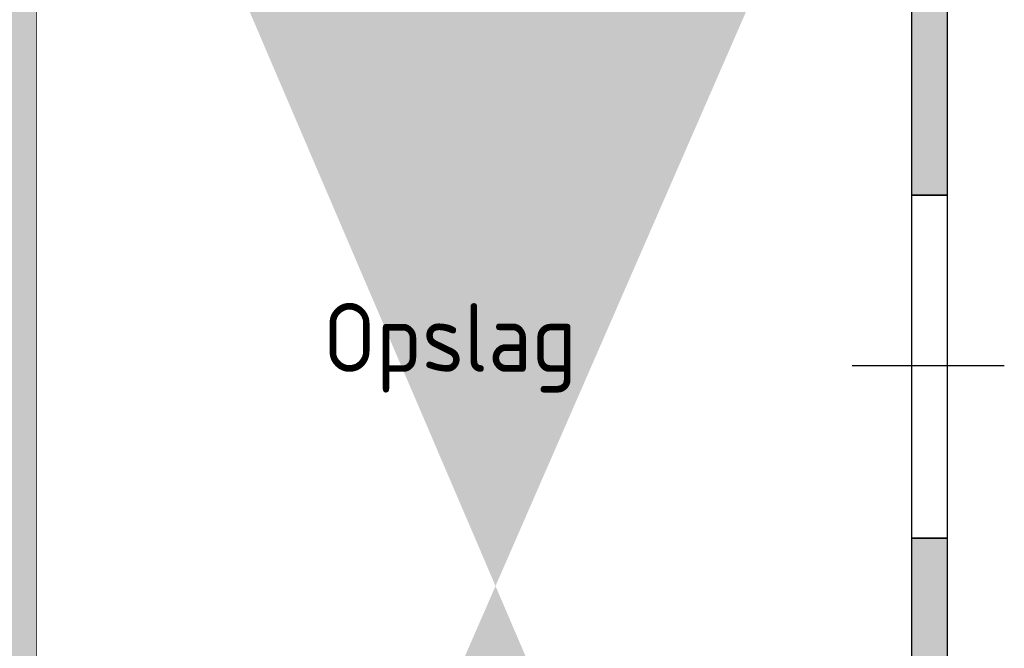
# Model space of a CAD drawing. Header units: millimetres. Extents: x 261 to 80476, y 988 to 41725.
# Tile 9 of 14: x 68840 to 71422, y 35533 to 37180. Entities that reach past the tile are written whole.
import ezdxf

# ---------------------------------------------------------------- set-up
doc = ezdxf.new("R2010")
doc.units = ezdxf.units.MM
for name, color, linetype in [('H', 7, 'Continuous'), ('P', 7, 'Continuous'), ('ruimtebenaming', 1, 'Continuous')]:
    doc.layers.add(name, color=color, linetype=linetype)

msp = doc.modelspace()

# ---------------------------------------------------------------- hatches: boundary and pattern name
h = msp.add_hatch(color=256)
h.paths.add_polyline_path([(71179.5, 38813.7), (71272.2, 38813.7), (71272.2, 38409.5), (71179.5, 38409.5)])
h.paths.add_polyline_path([(68880.6, 38512.7), (71179.5, 38512.7), (71179.5, 38409.5), (68880.6, 38409.5)], flags=17)
h.paths.add_polyline_path([(68880.6, 37411.5), (71179.5, 37411.5), (71179.5, 37514.7), (68880.6, 37514.7)], flags=17)
h.paths.add_polyline_path([(71179.5, 37514.7), (71272, 37514.7), (71272, 36719.6), (71179.5, 36719.6)], flags=17)
h.paths.add_polyline_path([(71179.5, 35821.4), (71272, 35821.4), (71272, 34504.2), (71179.5, 34504.2)], flags=17)
h.paths.add_polyline_path([(68880.6, 35119.7), (71179.5, 35119.7), (71179.5, 35223), (68880.6, 35223)], flags=17)
h.paths.add_polyline_path([(68880.6, 32931.3), (71179.5, 32931.3), (71179.5, 33034.5), (68880.6, 33034.5)], flags=17)
h.paths.add_polyline_path([(71179.5, 33606), (71272.2, 33606), (71272.2, 32931.3), (71179.5, 32931.3)], flags=17)
edge = h.paths.add_edge_path()
edge.add_line((68880.6, 38512.7), (71272.2, 38512.7))
edge.add_line((68880.6, 38409.5), (71272.2, 38409.5))
edge.add_line((68880.6, 32931.3), (71272.2, 32931.3))
at = {"layer": 'H', "linetype": 'Continuous'}
msp.add_hatch(color=256, dxfattribs=at).paths.add_polyline_path([(68645.4, 38815.8), (68645.4, 20363.8), (68884.2, 20363.8), (68884.2, 38815.8), (68645.4, 38815.8), (68645.4, 38815.8)])

# ---------------------------------------------------------------- linework, layer by layer
for points in [[(71179.5, 37514.7), (71272, 37514.7), (71272, 36719.6), (71179.5, 36719.6)], [(71179.5, 35821.4), (71272, 35821.4), (71272, 34504.2), (71179.5, 34504.2)]]:
    msp.add_lwpolyline(points, close=True)
at = {"layer": 'P', "const_width": 2.22}
msp.add_lwpolyline([(68884.2, 38819.2), (68884.2, 20363.8)], dxfattribs=at)
at = {"layer": 'P'}
for points in [[(71179.5, 36719.6), (71272, 36719.6), (71272, 35821.4), (71179.5, 35821.4), (71179.5, 36719.6)], [(71022.7, 36274), (71421.8, 36274)]]:
    msp.add_lwpolyline(points, dxfattribs=at)

# ---------------------------------------------------------------- texts
at = {"layer": 'ruimtebenaming', "insert": (69968.3, 36437.2), "char_height": 180, "width": 2608.178, "attachment_point": 2}
msp.add_mtext('{\\Fisocp|c0;Opslag}', dxfattribs=at)

doc.saveas('drawing.dxf')
